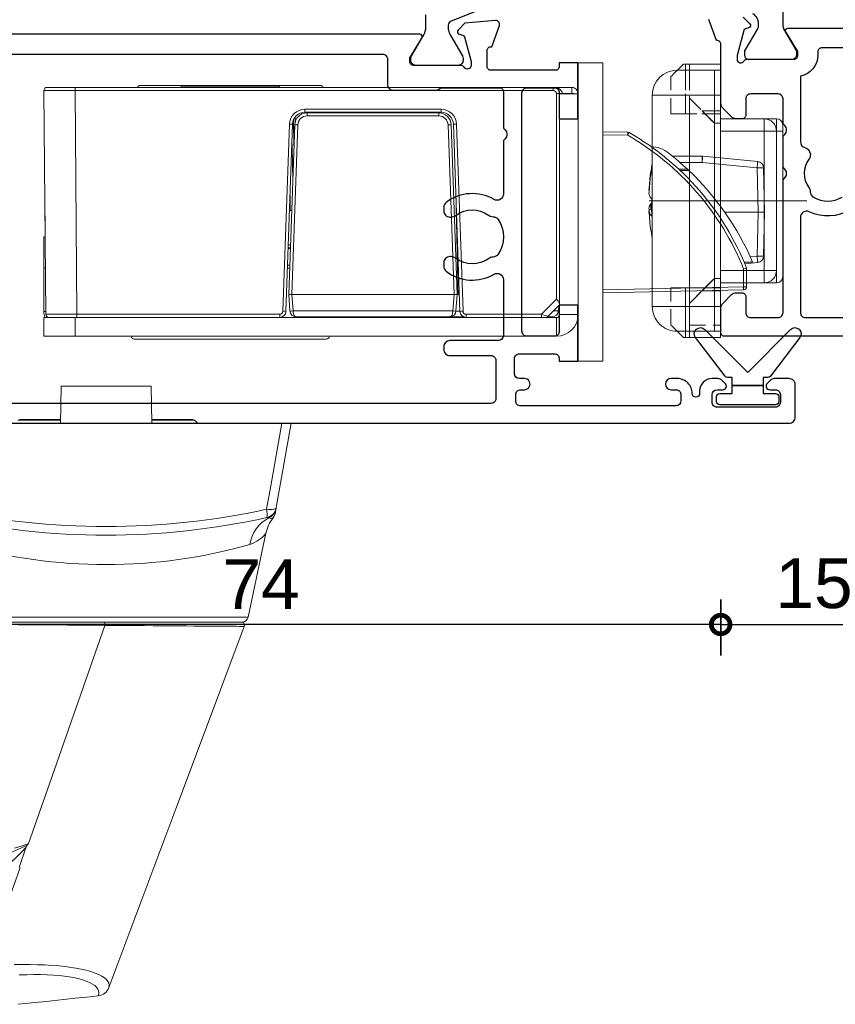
# Model space of a CAD drawing. Header units: millimetres. Extents: x 80 to 17288, y -2623 to 7492.
# Tile 76 of 125: x 8925 to 8991, y 6081 to 6161. Entities that reach past the tile are written whole.
import ezdxf

# ---------------------------------------------------------------- set-up
doc = ezdxf.new("R2010")
doc.units = ezdxf.units.MM
doc.linetypes.add('TH50 BF Type 5$0$CENTERX2', pattern=[20.32, 12.7, -2.54, 2.54, -2.54])
doc.linetypes.add('TH50 BF Type 5$0$HIDDEN', pattern=[1.905, 1.27, -0.635])
for name, color, linetype in [('Extrusion', 2, 'Continuous'), ('Gussets', 1, 'Continuous'), ('polyamide', 6, 'Continuous')]:
    doc.layers.add(name, color=color, linetype=linetype)
doc.layers.add('UNO-Dark Grey', color=7, linetype='Continuous', lineweight=13, true_color=0x44474e)
doc.styles.add('UNO Text', font='arial.ttf')
doc.dimstyles.new('UNO', dxfattribs={"dimtxt": 2, "dimasz": 1.5, "dimexe": 1.25, "dimexo": 0.625, "dimtad": 1, "dimdec": 1, "dimzin": 9, "dimtxsty": 'UNO Text', "dimblk": 'DOTSMALL', "dimcen": 2.5, "dimadec": 0, "dimazin": 0, "dimtfac": 1, "dimtdec": 1, "dimtmove": 0, "dimatfit": 3, "dimfxl": 1, "dimfxlon": 1, "dimarcsym": 0})

# ---------------------------------------------------------------- blocks, each defined once
blk = doc.blocks.new('HD Handle')
at = {"color": 7, "linetype": 'Continuous'}
for p, q in [((0, -14.146), (0, 14.146)), ((16, 11.068), (16, 0.09)), ((16, -10.945), (16, 10.945)), ((-0.3, 6.967), (-0.3, 3.672)), ((35.731, 6.982), (34.089, 6.436)), ((-3, 3.625), (0, 3.677)), ((-3, -3.625), (-3, 3.625)), ((16, 0.09), (16, -10.889)), ((16.256, 0.09), (16.256, 0.09)), ((45.395, -0.227), (31.019, -5.618)), ((0, -3.677), (-3, -3.625)), ((-0.3, -3.672), (-0.3, -6.967)), ((0, -7.35), (-0.241, -7.109)), ((15.604, -11.434), (8.836, -12.873)), ((0, -14.9), (6.786, -13.703)), ((0, -14.146), (0, -14.9))]:
    blk.add_line(p, q, dxfattribs=at)
at = {"color": 8, "linetype": 'Continuous'}
for p, q in [((15.604, 11.434), (15.604, -11.434)), ((-0.241, 3.673), (-0.241, 7.109)), ((-0.241, -7.109), (-0.241, -3.673))]:
    blk.add_line(p, q, dxfattribs=at)
at = {"color": 7, "linetype": 'Continuous'}
for points in [[(46.745, 7.084), (46.68, 6.461), (46.61, 5.797), (46.536, 5.093), (46.458, 4.349), (46.361, 3.433), (46.262, 2.492), (46.163, 1.548), (46.066, 0.623)], [(43.631, 9.671), (40.089, 8.431), (35.742, 6.91)], [(33.921, 6.324), (34.03, 6.409), (34.089, 6.436)], [(33.807, 6.232), (29.002, 4.551), (16.256, 0.09)], [(33.807, 6.232), (33.866, 6.271), (33.921, 6.324)], [(16, 0.09), (16.026, 0.09), (16.095, 0.09), (16.173, 0.09), (16.256, 0.09)], [(16.338, -11.123), (25.94, -7.522), (31.019, -5.618)], [(6.87, -13.689), (6.998, -13.666), (7.092, -13.649), (7.155, -13.638), (7.178, -13.634)]]:
    blk.add_lwpolyline(points, dxfattribs=at)
at = {"color": 8, "linetype": 'Continuous'}
for points in [[(34.17, 7.364), (34.01, 6.824), (33.807, 6.232)], [(16.256, 0.09), (16.251, 0.703), (16.247, 1.315), (16.242, 1.93), (16.237, 2.539), (16.232, 3.143), (16.228, 3.737), (16.223, 4.319), (16.219, 4.905), (16.215, 5.476), (16.21, 6.028), (16.207, 6.547), (16.203, 7.046)], [(43.551, 7.403), (43.544, 6.764), (43.547, 6.138), (43.56, 5.523), (43.583, 4.925), (43.617, 4.346), (43.662, 3.793), (43.717, 3.268), (43.775, 2.825), (43.84, 2.408), (43.914, 2.017), (44.009, 1.6), (44.113, 1.222), (44.227, 0.885), (44.349, 0.59), (44.479, 0.34), (44.614, 0.137), (44.755, -0.023), (44.902, -0.14), (45.054, -0.214), (45.209, -0.245), (45.395, -0.227), (45.395, -0.227)], [(46.066, 0.623), (45.943, 0.595), (45.822, 0.585), (45.669, 0.608), (45.521, 0.672), (45.378, 0.774), (45.242, 0.917), (45.113, 1.101), (44.991, 1.326), (44.879, 1.593), (44.775, 1.899), (44.682, 2.243), (44.6, 2.623), (44.538, 2.979), (44.485, 3.359), (44.441, 3.762), (44.403, 4.24), (44.376, 4.745), (44.36, 5.272), (44.355, 5.816), (44.362, 6.375), (44.381, 6.997)], [(16.338, -11.123), (16.338, -11.123), (16.338, -11.097), (16.337, -11.02), (16.337, -10.892), (16.336, -10.715), (16.334, -10.49), (16.333, -10.215), (16.331, -9.892), (16.328, -9.524), (16.325, -9.113), (16.322, -8.661), (16.319, -8.169), (16.315, -7.637), (16.311, -7.069), (16.307, -6.47), (16.302, -5.843), (16.298, -5.188), (16.292, -4.507), (16.287, -3.805), (16.281, -3.085), (16.276, -2.353), (16.272, -1.863), (16.267, -1.216), (16.262, -0.564), (16.256, 0.09), (16.256, 0.09)], [(6.922, -12.914), (5.031, -13.251), (0, -14.146)], [(6.786, -13.703), (6.821, -13.688), (6.852, -13.656), (6.879, -13.608), (6.901, -13.544), (6.919, -13.466), (6.93, -13.375), (6.937, -13.272), (6.937, -13.16), (6.932, -13.04), (6.922, -12.914)], [(7.613, -13.095), (7.586, -13.02), (7.589, -12.934)]]:
    blk.add_lwpolyline(points, dxfattribs=at)
for centre, radius, start, end in [((15.849, 15.581), 20.305, 332.87775, 356.73806), ((24.935, 17.008), 13.985, 310.8887, 347.59447), ((-52.495, 0), 60.804, 347.73742, 12.26258), ((-30.64, 0), 42.009, 343.99024, 16.00976), ((10.093, -14.337), 2.774, 97.32564, 153.38478), ((7.267, -10.811), 2.591, 307.26469, 342.58267), ((6.697, -12.71), 0.994, 280.04755, 337.22805), ((7.29, -11.759), 1.212, 252.3093, 284.28542), ((7.217, -13.272), 0.434, 337.45332, 24.17989)]:
    blk.add_arc(centre, radius, start, end, dxfattribs=at)
at = {"color": 7, "linetype": 'Continuous'}
for centre, radius, start, end in [((-51.003, 0), 60.003, 347.5517, 12.4483), ((45.039, 0.743), 1.033, 290.14668, 353.29194), ((-0.1, -6.967), 0.2, 180, 225), ((15.5, -10.945), 0.5, 282, 0), ((16.25, -10.889), 0.25, 179.99981, 290.5563), ((6.613, -12.719), 1, 280, 347.55111), ((7.004, -12.65), 1, 280, 307.86885), ((9.46, -15.807), 3, 102, 127.86885)]:
    blk.add_arc(centre, radius, start, end, dxfattribs=at)
blk = doc.blocks.new('_DotSmall')
at = {"color": 0, "linetype": 'ByBlock', "const_width": 0.5}
blk.add_lwpolyline([(-0.0625, 0, 1), (0.0625, 0, 1)], format="xyb", close=True, dxfattribs=at)
blk = doc.blocks.new('*D299')
at = {"color": 0, "lineweight": -2, "transparency": 16777216}
for p, q in [((8907.691, 6113.939), (8907.691, 6109.439)), ((8981.681, 6113.939), (8981.681, 6109.439)), ((8981.681, 6111.939), (8907.691, 6111.939))]:
    blk.add_line(p, q, dxfattribs=at)
at = {"layer": 'Defpoints', "color": 0, "transparency": 16777216}
for p in [(8981.681, 6159.578), (8907.691, 6148.185), (8907.691, 6111.939)]:
    blk.add_point(p, dxfattribs=at)
at = {"color": 0, "lineweight": -2, "transparency": 16777216, "xscale": 3, "yscale": 3, "zscale": 3, "rotation": 180}
blk.add_blockref('_DotSmall', (8907.691, 6111.939), dxfattribs=at)
at = {"color": 0, "lineweight": -2, "transparency": 16777216, "xscale": 3, "yscale": 3, "zscale": 3}
blk.add_blockref('_DotSmall', (8981.681, 6111.939), dxfattribs=at)
at = {"color": 0, "transparency": 16777216, "insert": (8944.686, 6115.189), "char_height": 4, "attachment_point": 5, "style": 'UNO Text'}
blk.add_mtext('74', dxfattribs=at)
blk = doc.blocks.new('422101')
at = {"layer": 'Extrusion'}
for points in [[(25.682, -13.2), (25.141, -12.659, 0.57735), (24.807, -12.748), (24.733, -13.025, -0.267949), (24.591, -13.167), (22.6, -13.7), (22.3, -13.7, -0.767329), (22.15, -13.14, 0.290602), (22.3, -12.85), (22.3, -9.1, -0.414214), (22.6, -8.8), (22.816, -8.8, -0.137872), (22.972, -8.844), (24.496, -9.774, 0.585524), (24.8, -9.604), (24.8, 9.603, 0.585524)], [(0, 14.7), (0, -14.7, 0.414214), (0.3, -15), (2.293, -15, 0.198912), (2.646, -14.854), (3.354, -14.147, 0.198912), (3.5, -13.793), (3.5, -13.3, 0.414214), (3.2, -13), (1.9, -13, -0.414214), (1.5, -12.6), (1.5, -10.4, -0.414214), (1.9, -10), (12.6, -10), (12.746, -9.854, -0.414214), (13.454, -9.854), (13.6, -10), (16.1, -10), (16.246, -9.854, -0.414214), (16.954, -9.854), (17.1, -10), (19.1, -10, -0.414214), (19.5, -10.4), (19.5, -12.6, -0.414214), (19.1, -13), (17.8, -13, 0.414214), (17.5, -13.3), (17.5, -13.793, 0.198912), (17.646, -14.147), (18.354, -14.854, 0.198912), (18.707, -15), (23.5, -15, -0.414277), (23.8, -15.3), (23.8, -15.364), (25.497, -15.982, 0.548619)], [(10.177, -4.624, 0.253907), (10.018, -7.883, -0.552604), (9.568, -8.6), (1.9, -8.6, -0.414214), (1.5, -8.2), (1.5, 8.2, -0.414214)], [(23.2, -0.849), (23.2, -6.9, -0.414214), (22.9, -7.2), (22.6, -7.2, 0.363159), (20.927, -8.6), (15.664, -8.6, -0.336333), (15.182, -8.235, 0.528125), (14.243, -7.918, -0.330962), (11.977, -7.932, 0.14398), (11.616, -7.802, -0.245791), (11.203, -7.553, -0.280014), (11.203, -5.247, -0.245791)]]:
    blk.add_lwpolyline(points, format="xyb", dxfattribs=at)
at = {"layer": 'polyamide'}
blk.add_lwpolyline([(25.979, -12.458, 0.258618), (25.131, -11.988), (25, -11.988, 0.131652), (24.75, -12.055), (22.961, -13.088), (22.6, -13.088, -0.414214), (22.3, -12.788), (22.3, -9.288, -0.414214), (22.7, -8.888), (22.934, -8.888, -0.131652), (22.984, -8.901), (24.75, -9.921, 0.131652), (25, -9.988), (26.475, -9.988, -0.258618)], format="xyb", dxfattribs=at)
blk = doc.blocks.new('*D295')
at = {"color": 0, "lineweight": -2, "transparency": 16777216}
for p, q in [((8981.691, 6113.939), (8981.691, 6109.439)), ((8996.703, 6113.939), (8996.703, 6109.439)), ((8981.691, 6111.939), (8996.703, 6111.939))]:
    blk.add_line(p, q, dxfattribs=at)
at = {"layer": 'Defpoints', "color": 0, "transparency": 16777216}
for p in [(8981.691, 6136.886), (8996.703, 6136.886), (8996.703, 6111.939)]:
    blk.add_point(p, dxfattribs=at)
at = {"color": 0, "lineweight": -2, "transparency": 16777216, "xscale": 3, "yscale": 3, "zscale": 3, "rotation": 180}
blk.add_blockref('_DotSmall', (8981.691, 6111.939), dxfattribs=at)
at = {"color": 0, "lineweight": -2, "transparency": 16777216, "xscale": 3, "yscale": 3, "zscale": 3}
blk.add_blockref('_DotSmall', (8996.703, 6111.939), dxfattribs=at)
at = {"color": 0, "transparency": 16777216, "insert": (8989.197, 6115.231), "char_height": 4, "attachment_point": 5, "style": 'UNO Text'}
blk.add_mtext('15', dxfattribs=at)
blk = doc.blocks.new('HD Lock')
at = {"color": 7, "linetype": 'Continuous'}
for p, q in [((0, 12), (0, -12)), ((2, 12), (0, 12)), ((2, 12), (2, -12)), ((-43, 8.5), (-43, 10)), ((-43, 10), (-40.5, 10)), ((-40.5, 10), (-1.75, 10)), ((-35.731, 10.224), (-30.432, 10.224)), ((-30.432, 10.224), (-20.269, 10.224)), ((-40.5, 8.5), (-43, 8.5)), ((-43, 4.5), (-43, 8)), ((-42.998, -9.773), (-42.841, 8.227)), ((-42.591, 8.475), (-40.341, 8.475)), ((-41.609, 8.5), (-41.61, 8.475)), ((-40.5, 8.5), (-1.75, 8.5)), ((-40.341, 8.475), (-24.017, 8.475)), ((-38.61, 8.475), (-38.611, 8.5)), ((-31.75, 8.5), (-31.75, 8.475)), ((-24.25, 8.475), (-24.25, 8.5)), ((-23.517, 7.992), (-22.991, -7.06)), ((-23.29, 6.625), (-23.197, 7.96)), ((-22.698, 8.425), (-10.332, 8.425)), ((-10.332, 8.425), (-9.231, 8.425)), ((-10.039, -7.06), (-9.513, 7.992)), ((-9.833, 7.96), (-9.74, 6.625)), ((-9.014, 8.475), (-2.955, 8.475)), ((-8.899, 8.5), (-8.9, 8.475)), ((-5.9, 8.475), (-5.901, 8.5)), ((-2.604, 8.475), (-2.955, 8.475)), ((-2.454, 8.425), (-2.082, 8.425)), ((-2.427, 8.402), (-1.5, 7.475)), ((-1.583, 7.96), (-1.553, 7.528)), ((-1.5, -9.5), (-1.5, 8.25)), ((-0.022, 8.526), (0, 8.526)), ((0, 8.526), (0, -9.525)), ((-22.814, -7.01), (-23.29, 6.625)), ((-23.041, 6.625), (-23.04, 6.625)), ((-23.04, 6.625), (-9.99, 6.625)), ((-9.74, 6.625), (-10.216, -7.01)), ((-9.99, 6.625), (-9.989, 6.625)), ((-9.66, 6.564), (-9.742, 6.564)), ((-9.561, 6.625), (-9.74, 6.625)), ((2, 6.513), (13.318, 6.266)), ((13.562, 6.016), (13.562, 4.525)), ((-43, 4.5), (-42.873, 4.5)), ((-43, 2), (-43, 4.5)), ((-23.217, 4.524), (-23.396, 4.524)), ((14.047, 4.034), (13.357, 4.028)), ((13.413, 4.159), (14.454, 4.055)), ((14.923, 3.549), (15, 0)), ((-23.34, 2.924), (-23.161, 2.924)), ((-23.338, 2.875), (-23.159, 2.875)), ((-43, 2), (-42.895, 2)), ((-42.904, 0.933), (-42.932, -0.326)), ((11.787, 0), (14.48, 0)), ((15, 0), (14.48, 0)), ((15, 0), (14.923, -3.549)), ((-42.932, -0.326), (-42.92, -0.866)), ((-42.932, -0.326), (-42.915, -0.326)), ((-23.233, -0.125), (-23.168, -0.125)), ((-23.168, -0.125), (-23.054, -0.125)), ((9.974, -4.5), (7.59, -4.5)), ((14.454, -4.055), (10.026, -4.497)), ((-22.909, -7.423), (-22.867, -5.488)), ((3.998, -6.42), (2, -6.463)), ((-22.772, -7.263), (-22.765, -7.659)), ((-21.992, -8.025), (-11.038, -8.025)), ((-11.216, -7.975), (-21.814, -7.975)), ((0, -9.5), (-1.5, -9.5)), ((-1.5, -9.5), (-1.5, -9.525)), ((-0.011, -9.5), (-0.011, -9.514)), ((-40.498, -10.025), (-42.748, -10.025)), ((-2, -10.025), (-40.498, -10.025)), ((-20.75, -10.176), (-35.25, -10.176)), ((-31.95, -10.025), (-31.95, -10.125)), ((-25.209, -10.125), (-31.95, -10.125)), ((-24.05, -10.125), (-25.209, -10.125)), ((-24.05, -10.125), (-24.05, -10.025)), ((-0.511, -10.025), (-2, -10.025)), ((-0.5, -10.025), (-0.511, -10.025)), ((2, -12), (0, -12))]:
    blk.add_line(p, q, dxfattribs=at)
at = {"color": 8, "linetype": 'Continuous'}
for p, q in [((-40.5, 10), (-40.5, 8.5)), ((-1.75, 8.5), (-1.75, 10)), ((-42.843, 8), (-43, 8)), ((-40.341, 8.227), (-40.498, -9.773)), ((-40.341, 8.227), (-40.341, 8.475)), ((-24.017, 8.227), (-40.341, 8.227)), ((-35.076, 8.5), (-35.076, 8.475)), ((-33.581, 8.5), (-33.581, 8.475)), ((-24.017, 8.227), (-24.017, 8.475)), ((-23.241, -7.066), (-23.767, 7.986)), ((-22.947, 7.96), (-23.041, 6.625)), ((-10.083, 7.96), (-22.947, 7.96)), ((-20.23, 8.425), (-20.161, 8.5)), ((-16.1, 8.5), (-16.1, 8.425)), ((-14.1, 8.5), (-14.1, 8.425)), ((-9.989, 6.625), (-10.083, 7.96)), ((-9.263, 7.986), (-9.789, -7.066)), ((-9.014, 8.227), (-9.014, 8.475)), ((-2.955, 8.227), (-9.014, 8.227)), ((-2.955, 8.227), (-2.955, 8.475)), ((-1.75, 7.022), (-2.955, 8.227)), ((-2.27, 8.5), (-2.3, 8.491)), ((-1.583, 7.96), (-1.985, 7.96)), ((-1.5, 8.078), (-1.607, 8.082)), ((-1.5, 8.25), (0, 8.25)), ((-23.04, 6.625), (-22.564, -7.006)), ((-10.466, -7.006), (-9.99, 6.625)), ((-9.66, 6.554), (-9.742, 6.554)), ((-9.563, 6.568), (-9.66, 6.554)), ((-9.66, 6.564), (-9.66, 6.554)), ((-1.75, -9.523), (-1.75, 7.022)), ((-9.85, -1.65), (-9.692, 5.592)), ((-9.692, 5.592), (-9.776, 5.592)), ((13.318, 6.016), (2, 6.263)), ((13.318, 4.573), (13.318, 6.016)), ((13.318, 6.016), (13.562, 6.016)), ((-23.208, 4.279), (-23.387, 4.279)), ((14.403, 3.549), (13.856, 3.604)), ((14.48, 0), (14.403, 3.549)), ((-23.15, 2.629), (-23.33, 2.629)), ((14.403, -3.549), (14.48, 0)), ((8.805, -3.437), (8.103, -3.434)), ((8.194, -3.349), (8.895, -3.352)), ((9.974, -3.991), (14.403, -3.549)), ((8.193, -3.991), (9.974, -3.991)), ((9.974, -4.5), (9.974, -3.991)), ((-22.874, -5.29), (-22.92, -7.398)), ((2, -6.213), (3.998, -6.17)), ((-22.262, -7.87), (-22.259, -7.989)), ((-21.814, -7.729), (-11.216, -7.729)), ((-21.814, -7.975), (-21.814, -7.729)), ((-11.216, -7.975), (-11.216, -7.729)), ((-21.992, -8.273), (-21.992, -8.025)), ((-11.038, -8.273), (-21.992, -8.273)), ((-11.038, -8.273), (-11.038, -8.025)), ((-1.25, -9.5), (-1.25, -9.525)), ((-0.511, -9.525), (-0.512, -9.5)), ((-40.498, -10.025), (-40.498, -9.773)), ((-40.498, -9.773), (-2, -9.773)), ((-2, -10.025), (-2, -9.773)), ((-1.5, -9.525), (-1.25, -9.525)), ((-1.25, -9.525), (-0.511, -9.525)), ((-0.511, -10.025), (-0.511, -9.525)), ((-0.5, -10.025), (-0.5, -10.025))]:
    blk.add_line(p, q, dxfattribs=at)
for points in [[(-40.341, 8.227), (-40.537, 8.227), (-40.732, 8.227), (-40.924, 8.228), (-41.113, 8.228), (-41.297, 8.228), (-41.476, 8.228), (-41.647, 8.228), (-41.81, 8.228), (-41.964, 8.228), (-42.109, 8.228), (-42.242, 8.228), (-42.363, 8.228), (-42.472, 8.228), (-42.568, 8.228), (-42.65, 8.228), (-42.718, 8.228), (-42.772, 8.228), (-42.81, 8.227), (-42.833, 8.227), (-42.841, 8.227)], [(-37.574, 8.5), (-37.576, 8.5), (-37.639, 8.481), (-37.645, 8.475)], [(-22.698, 8.425), (-22.739, 8.418), (-22.78, 8.397), (-22.818, 8.364), (-22.853, 8.318), (-22.883, 8.261), (-22.908, 8.195), (-22.928, 8.121), (-22.941, 8.042), (-22.947, 7.96)], [(-19.851, 8.5), (-19.948, 8.466), (-20.043, 8.425)], [(-10.083, 7.96), (-10.089, 8.042), (-10.102, 8.121), (-10.122, 8.195), (-10.147, 8.261), (-10.177, 8.318), (-10.212, 8.364), (-10.25, 8.397), (-10.291, 8.418), (-10.332, 8.425)], [(-9.692, 5.592), (-9.688, 5.726), (-9.683, 5.857), (-9.679, 5.984), (-9.675, 6.103), (-9.672, 6.212), (-9.668, 6.31), (-9.666, 6.395), (-9.663, 6.464), (-9.662, 6.518), (-9.66, 6.554)], [(-9.597, 5.59), (-9.605, 5.59), (-9.692, 5.592)], [(-23.191, -1.35), (-23.178, -0.69), (-23.168, -0.125)], [(-22.97, -2.525), (-23.026, -5.257), (-23.037, -5.757)], [(-42.998, -9.773), (-42.99, -9.773), (-42.967, -9.773), (-42.929, -9.772), (-42.875, -9.772), (-42.808, -9.772), (-42.725, -9.772), (-42.629, -9.772), (-42.52, -9.772), (-42.399, -9.772), (-42.266, -9.772), (-42.121, -9.772), (-41.967, -9.772), (-41.804, -9.772), (-41.633, -9.772), (-41.455, -9.772), (-41.27, -9.772), (-41.081, -9.772), (-40.889, -9.773), (-40.694, -9.773), (-40.498, -9.773)], [(-0.011, -9.514), (-0.019, -9.514), (-0.041, -9.515), (-0.078, -9.516), (-0.128, -9.517), (-0.19, -9.518), (-0.261, -9.52), (-0.34, -9.521), (-0.424, -9.523), (-0.511, -9.525)], [(0, -9.525), (-0.008, -9.523), (-0.011, -9.523)]]:
    blk.add_lwpolyline(points, dxfattribs=at)
at = {"color": 7, "linetype": 'Continuous'}
for points in [[(-11.858, 8.425), (-11.811, 8.442), (-11.668, 8.5)], [(-9.563, 6.576), (-9.609, 6.567), (-9.661, 6.566)]]:
    blk.add_lwpolyline(points, dxfattribs=at)
for centre, radius, start, end in [((-35.731, 9.974), 0.25, 90, 174.03044), ((-20.269, 9.974), 0.25, 5.96956, 90), ((-1.75, 8.25), 1.75, 0, 90), ((-41, 8), 2, 165.52249, 180), ((-42.591, 8.225), 0.25, 90, 179.5), ((-37.585, 8.315), 0.185, 86.66874, 120.30217), ((-32.831, 8.25), 0.25, 64.15807, 90), ((-24.017, 7.975), 0.5, 2.00001, 89.99982), ((-22.698, 7.925), 0.5, 89.9998, 176.00025), ((-16.332, 8.274), 0.25, 37.15692, 64.68893), ((-10.332, 7.925), 0.5, 4.0001, 90.00008), ((-9.014, 7.975), 0.5, 90.00021, 177.99995), ((-2.604, 8.225), 0.25, 45, 90), ((-2.389, 7.798), 0.702, 62.88742, 91.26189), ((-2.082, 7.925), 0.5, 3.99933, 90.00084), ((-1.75, 8.25), 0.25, 0, 90), ((-2.328, 7.691), 0.884, 310.87546, 339.59555), ((-23.165, 3.666), 2.961, 87.58737, 92.41434), ((-9.865, 3.667), 2.961, 87.58561, 92.41267), ((13.312, 6.016), 0.25, 0, 88.75), ((-6.874, 12.671), 22, 299.97448, 338.26705), ((-6.613, 12.956), 22.505, 313.55829, 336.64264), ((9.656, -14.676), 19.594, 78.50117, 79.22998), ((14.403, 3.538), 0.52, 1.25, 84.3), ((-6.609, 12.953), 22.499, 308.15841, 313.2418), ((-6.362, 12.693), 22.141, 313.23868, 313.55791), ((14.403, -3.538), 0.52, 275.7, 358.75), ((5.748, -2.773), 2.5, 272.53706, 308.15859), ((9.974, -3.98), 0.52, 270, 275.7), ((-21.992, -7.025), 1, 181.99993, 270.00013), ((-21.814, -6.975), 1, 182.00008, 269.99997), ((-11.216, -6.975), 1, 270.00009, 357.99996), ((-11.038, -7.025), 1, 269.99987, 358.00007), ((3.993, -6.17), 0.25, 271.25, 299.97445), ((-42.748, -9.775), 0.25, 179.5, 270), ((-35.25, -9.926), 0.25, 203.32836, 270), ((-20.75, -9.926), 0.25, 270, 336.67164), ((-2, -9.525), 0.5, 270.0003, 359.99949), ((-0.511, -9.525), 0.5, 270, 1.25), ((-0.5, -9.525), 0.5, 270, 0)]:
    blk.add_arc(centre, radius, start, end, dxfattribs=at)
at = {"color": 8, "linetype": 'Continuous'}
for centre, radius, start, end in [((-24.017, 7.977), 0.25, 2.00086, 89.99898), ((-23.454, 0.824), 7.169, 90.50096, 92.49863), ((-23.072, 7.061), 0.908, 82.10316, 97.89684), ((-19.879, 8.284), 0.241, 35.62072, 63.28866), ((-19.07, 8.374), 0.229, 146.57049, 167.09211), ((-16.216, 8.375), 0.227, 146.52546, 166.65635), ((-16.368, 8.275), 0.249, 37.06508, 64.60649), ((-9.958, 7.061), 0.908, 82.10325, 97.89675), ((-9.613, 6.607), 1.371, 85.8616, 99.25886), ((-9.576, 0.824), 7.169, 87.50136, 89.49904), ((-9.014, 7.977), 0.25, 90.00078, 177.99939), ((14.354, -43.246), 54.305, 107.99917, 108.58606), ((-2.408, 8.287), 0.213, 40.36411, 88.98314), ((10.45, 6.141), 2.87, 357.50463, 2.49537), ((-6.869, 12.671), 21.75, 299.97446, 338.14099), ((74.821, -2.361), 60.707, 173.93292, 174.41306), ((14.663, -2.657), 6.212, 87.60168, 92.39832), ((14.663, 2.657), 6.212, 267.60168, 272.39832), ((74.831, 2.362), 60.717, 185.58701, 186.06706), ((70.402, 1.92), 60.717, 185.58701, 186.06706), ((1.135, -6.295), 2.866, 357.50097, 2.49903), ((1.201, -7.854), 3.265, 26.70946, 31.05104), ((-22.929, -14.223), 7.164, 90.50069, 92.49976), ((-21.992, -7.023), 1.25, 182.00005, 269.99996), ((-22.752, -3.424), 3.586, 269.0038, 272.99675), ((-21.814, -6.979), 0.75, 182.00019, 269.9998), ((-11.216, -6.979), 0.75, 269.99985, 358.0003), ((-11.038, -7.023), 1.25, 270.00009, 357.9999), ((-10.278, -3.424), 3.587, 267.00332, 270.99613), ((-10.101, -14.223), 7.164, 87.50024, 89.49931), ((-2, -9.523), 0.25, 269.99995, 359.99962), ((-1.896, -9.369), 0.664, 260.98062, 346.39958), ((-1.687, -16.687), 7.165, 88.50045, 90.49981)]:
    blk.add_arc(centre, radius, start, end, dxfattribs=at)
blk = doc.blocks.new('H200')
at = {"linetype": 'TH50 BF Type 5$0$CENTERX2'}
blk.add_line((0, 1.936), (0, -12.72), dxfattribs=at)
at = {"linetype": 'Continuous'}
for p, q in [((-6.1, 0), (-5.6, 0)), ((-5.6, 0), (-5.117, 0)), ((-5.6, -0.5), (-5.6, 0)), ((-5.117, 0), (0.519, 0)), ((0.519, 0), (6.1, 0)), ((-6.6, -1.5), (-6.6, -0.5)), ((-5.6, -0.5), (-6.6, -0.5)), ((-5.6, -0.5), (5.6, -0.5)), ((-5.6, -0.5), (-5.6, -1.5)), ((6.6, -0.5), (5.6, -0.5)), ((5.6, -0.5), (5.6, -1.5)), ((6.6, -1.5), (6.6, -0.5)), ((-6.6, -2.5), (-6.6, -1.5)), ((-6.6, -1.5), (-5.6, -1.5)), ((-5.6, -1.5), (-5.6, -5)), ((5.6, -1.5), (-5.6, -1.5)), ((5.6, -1.5), (6.6, -1.5)), ((5.6, -5), (5.6, -1.5)), ((6.6, -1.5), (6.6, -2.5)), ((-6.6, -5), (-6.6, -2.5)), ((6.6, -2.5), (6.6, -5)), ((-11, -7.5), (-11, -5)), ((-11, -5), (-10.5, -5)), ((-10.5, -5.5), (-10.5, -5)), ((-10.5, -5), (-8.5, -5)), ((-10.5, -5.5), (-10.5, -8.5)), ((-10.5, -5.5), (-8.5, -5.5)), ((-5.6, -5), (-8.5, -5)), ((-8.5, -5), (-8.5, -5.5)), ((-8.5, -5.5), (8.5, -5.5)), ((-8.5, -10.5), (-8.5, -5.5)), ((8.5, -5), (5.6, -5)), ((8.5, -5), (10.5, -5)), ((8.5, -5.5), (8.5, -5)), ((8.5, -10.5), (8.5, -5.5)), ((8.5, -5.5), (10.5, -5.5)), ((10.5, -5), (11, -5)), ((10.5, -5), (10.5, -5.5)), ((10.5, -8.5), (10.5, -5.5)), ((11, -5), (11, -7.5)), ((-10.5, -7.5), (-11, -7.5)), ((-11, -7.5), (-11, -7.828)), ((-11, -8), (-11, -7.828)), ((-11, -7.828), (-10.5, -7.828)), ((11, -7.5), (10.5, -7.5)), ((10.5, -7.828), (11, -7.828)), ((11, -7.5), (11, -7.828)), ((11, -7.828), (11, -8)), ((8.5, -10.5), (-8.5, -10.5)), ((-2.97, -10.5), (-2.715, -10.558)), ((0.237, -10.56), (0.366, -10.614)), ((0.709, -10.615), (0.711, -10.614)), ((2.746, -10.55), (2.716, -10.554)), ((2.834, -10.532), (2.97, -10.5))]:
    blk.add_line(p, q, dxfattribs=at)
at = {"linetype": 'TH50 BF Type 5$0$HIDDEN'}
for p, q in [((-11, -5), (-11, -6.172)), ((-7, -5), (-11, -5)), ((-11, -6.172), (-11, -5)), ((-10, -5), (-11, -5)), ((-11, -5), (-11, -7.5)), ((-10.5, -5), (-10, -5)), ((-8.5, -5), (-10, -5)), ((-8.5, -5), (-8.5, -5.5)), ((-8.5, -5), (-7.25, -5)), ((-8.5, -5.5), (8.5, -5.5)), ((-8.5, -5.5), (-7.25, -5.5)), ((-6.25, -5.5), (-8.25, -7.5)), ((-7.25, -5), (-7.25, -5.5)), ((-7.25, -6.5), (-7.25, -5)), ((-7.25, -5), (-6.25, -5)), ((-6.25, -5), (-7.25, -5)), ((-7.25, -5.5), (7.25, -5.5)), ((-7.25, -5.5), (-7.25, -6.5)), ((-7, -5), (-7, -7.5)), ((-6, -5), (-7, -5)), ((-7, -6.172), (-7, -5)), ((-7, -5), (-7, -6.172)), ((-7, -5), (-6, -5)), ((-5.5, -5), (-6.5, -5)), ((-6.5, -5), (-5.5, -5)), ((-6.25, -5), (6.25, -5)), ((-6.25, -5), (-6.25, -5.5)), ((6, -5), (-6, -5)), ((5.5, -5), (-5.5, -5)), ((-5.5, -5), (-4.5, -5)), ((-4.5, -5), (4.5, -5)), ((4.5, -5), (5.5, -5)), ((6.5, -5), (5.5, -5)), ((5.5, -5), (6.5, -5)), ((7, -5), (6, -5)), ((6, -5), (7, -5)), ((6.25, -5), (7.25, -5)), ((7.25, -5), (6.25, -5)), ((6.25, -5.5), (6.25, -5)), ((8.25, -7.5), (6.25, -5.5)), ((7, -7.5), (7, -5)), ((7, -5), (7, -6.172)), ((11, -5), (7, -5)), ((7, -6.172), (7, -5)), ((7.25, -5), (7.25, -5.5)), ((7.25, -5), (8.5, -5)), ((7.25, -5), (7.25, -6.5)), ((7.25, -5.5), (8.5, -5.5)), ((7.25, -5.5), (7.25, -6.5)), ((8.5, -5), (8.5, -5.5)), ((10, -5), (8.5, -5)), ((10, -5), (10.5, -5)), ((11, -5), (10, -5)), ((10, -7.5), (10, -5)), ((11, -6.172), (11, -5)), ((11, -5), (11, -6.172)), ((11, -7.5), (11, -5)), ((-11, -6.5), (-11, -6.172)), ((-7, -6.5), (-7, -6.172)), ((7, -6.172), (7, -6.5)), ((11, -6.5), (11, -6.172)), ((-8.25, -7.5), (-7.25, -6.5)), ((7.25, -6.5), (8.25, -7.5)), ((-7, -7.5), (-11, -7.5)), ((-11, -7.828), (-11, -7.5)), ((-11, -7.5), (-10, -7.5)), ((-11, -7.828), (-11, -8)), ((-7, -7.828), (-11, -7.828)), ((-10, -7.5), (-10.5, -7.5)), ((-10.5, -7.828), (-7, -7.828)), ((10, -7.5), (-10, -7.5)), ((8.25, -7.5), (-8.25, -7.5)), ((-7, -7.5), (-6, -7.5)), ((-7, -7.5), (-7, -7.828)), ((-6, -7.5), (-7, -7.5)), ((-7, -7.828), (-7, -9)), ((-7, -9), (-7, -7.828)), ((-6.5, -7.5), (-5.5, -7.5)), ((-6.5, -7.5), (-5.5, -7.5)), ((6, -7.5), (-6, -7.5)), ((5.5, -7.5), (-5.5, -7.5)), ((-4.5, -7.5), (-5.5, -7.5)), ((-4.5, -7.5), (4.5, -7.5)), ((5.5, -7.5), (4.5, -7.5)), ((5.5, -7.5), (6.5, -7.5)), ((5.5, -7.5), (6.5, -7.5)), ((6, -7.5), (7, -7.5)), ((7, -7.5), (6, -7.5)), ((7, -7.828), (7, -7.5)), ((11, -7.5), (7, -7.5)), ((7, -9), (7, -7.828)), ((7, -7.828), (7, -9)), ((7, -7.828), (10.5, -7.828)), ((11, -7.828), (7, -7.828)), ((10.5, -7.5), (10, -7.5)), ((10, -7.5), (11, -7.5)), ((11, -7.828), (11, -7.5)), ((11, -8), (11, -7.828)), ((-7, -9), (-10, -9)), ((10, -9), (7, -9))]:
    blk.add_line(p, q, dxfattribs=at)
for points in [[(-6.25, -5.5), (-6.424, -5.674), (-6.592, -5.842), (-6.75, -6), (-6.893, -6.143), (-7.016, -6.266), (-7.116, -6.366), (-7.19, -6.44), (-7.225, -6.475), (-7.235, -6.485), (-7.25, -6.5)], [(-7.25, -6.5), (-7.231, -6.481), (-7.174, -6.424), (-7.081, -6.331), (-6.957, -6.207), (-6.806, -6.056), (-6.633, -5.883), (-6.445, -5.695), (-6.25, -5.5)], [(7.25, -6.5), (7.235, -6.485), (7.225, -6.475), (7.19, -6.44), (7.116, -6.366), (7.016, -6.266), (6.893, -6.143), (6.75, -6), (6.592, -5.842), (6.424, -5.674), (6.25, -5.5)], [(6.25, -5.5), (6.445, -5.695), (6.633, -5.883), (6.806, -6.056), (6.957, -6.207), (7.081, -6.331), (7.174, -6.424), (7.231, -6.481), (7.25, -6.5)], [(-11, -8), (-10.573, -8.427), (-10.258, -8.742), (-10.065, -8.935), (-10, -9)], [(-10, -9), (-10.065, -8.935), (-10.258, -8.742), (-10.5, -8.5)], [(10, -9), (10.065, -8.935), (10.258, -8.742), (10.573, -8.427), (11, -8)], [(10.5, -8.5), (10.258, -8.742), (10.065, -8.935), (10, -9)]]:
    blk.add_lwpolyline(points, dxfattribs=at)
at = {"linetype": 'Continuous'}
for points in [[(-10.5, -8.5), (-10.573, -8.427), (-11, -8)], [(11, -8), (10.573, -8.427), (10.5, -8.5)], [(-0.98, -10.764), (-2.072, -10.669), (-2.746, -10.55)], [(-2.716, -10.554), (-2.611, -10.568), (-2.459, -10.55)], [(-2.459, -10.55), (-1.858, -10.659), (-0.695, -10.764)], [(-0.516, -10.764), (-0.293, -10.669), (-0.155, -10.55)], [(-0.486, -10.762), (-0.487, -10.762), (-0.516, -10.764)], [(-0.155, -10.55), (0.54, -10.568), (1.232, -10.55)], [(0.516, -10.764), (0.293, -10.669), (0.155, -10.55)], [(0.695, -10.764), (0.701, -10.762), (0.706, -10.754), (0.711, -10.74), (0.715, -10.722), (0.719, -10.699), (0.72, -10.682)], [(0.706, -10.615), (0.705, -10.628), (0.72, -10.681), (0.744, -10.717), (0.772, -10.74), (0.798, -10.754), (0.822, -10.762), (0.838, -10.765), (0.847, -10.766), (0.857, -10.766), (0.885, -10.766), (0.934, -10.766), (0.988, -10.764), (0.994, -10.764)], [(0.863, -10.764), (0.861, -10.766), (0.876, -10.766), (0.906, -10.766), (0.948, -10.765), (0.98, -10.764)], [(1.232, -10.55), (1.107, -10.659), (0.863, -10.764)], [(0.98, -10.764), (2.072, -10.669), (2.746, -10.55)]]:
    blk.add_lwpolyline(points, dxfattribs=at)
for centre, radius, start, end in [((-6.1, -0.5), 0.5, 90, 180), ((6.1, -0.5), 0.5, 0, 90), ((-5.6, -1.5), 1, 90, 180), ((5.6, -1.5), 1, 0, 90), ((-8.5, -8.5), 2, 180, 270), ((8.5, -8.5), 2, 270, 0), ((-0.915, -10.29), 0.479, 262.16087, 283.89277), ((-0.606, -9.316), 1.45, 266.47391, 273.52609), ((-0.603, -9.617), 1.151, 265.65958, 275.82168), ((0.544, -4.156), 6.461, 268.42764, 271.57236), ((0.514, -10.617), 0.148, 179.1287, 259.17256), ((0.607, -9.392), 1.376, 264.95426, 273.94409), ((0.86, -10.615), 0.15, 179.89159, 271.05933), ((0.641, -0.775), 10, 281.98885, 282.66955)]:
    blk.add_arc(centre, radius, start, end, dxfattribs=at)
blk = doc.blocks.new('BACKSEAL1.5')
at = {"layer": 'Gussets'}
for points in [[(-0.35, -2.9), (0.3, -2.9), (0.3, -1.65), (0.3, -0.4), (-0.35, -0.4), (-0.35, -0.023, 0.233448), (-0.448, 0.175), (-3.546, 2.547, 0.936585), (-4.203, 1.796), (-0.75, -1.65), (-4.203, -5.096, 0.936585), (-3.546, -5.847), (-0.448, -3.475, 0.233448), (-0.35, -3.277)], [(1.6, 0.85), (1.2, 0.85, 0.414214), (0.95, 0.6), (0.95, -0.4), (0.3, -0.4), (0.3, -1.65), (0.3, -2.9), (0.95, -2.9), (0.95, -3.9, 0.414214), (1.2, -4.15), (1.6, -4.15, 0.414214), (1.85, -3.9), (1.85, -1.65), (1.85, 0.6, 0.414214)]]:
    blk.add_lwpolyline(points, format="xyb", close=True, dxfattribs=at)
blk = doc.blocks.new('522200')
at = {"layer": 'Extrusion'}
for points in [[(0, 79.7), (0, 0.5, 0.414249), (0.5, 0), (3.1, 0, 0.415107), (3.6, 0.5), (3.6, 1.67, 0.198912), (3.451, 2.02), (3.21, 2.261, 0.668195), (2.698, 2.049), (2.7, 1.602, -0.41534), (2.3, 1.2), (1.7, 1.2, -0.414214), (1.3, 1.6), (1.3, 6.3, -0.414214), (1.7, 6.7), (2.3, 6.7, -0.413964), (2.7, 6.3), (2.7, 5.849, 0.668179), (3.213, 5.637), (3.454, 5.878, 0.198912), (3.6, 6.232), (3.6, 6.7, 0.414008), (2.6, 7.7), (2.4, 7.7, -1), (2.4, 8.3, 0.414216), (3.6, 9.5), (3.6, 10, 1), (2.7, 10), (2.7, 9.6, -0.414214), (2.3, 9.2), (1.8, 9.2, -0.414213), (1.4, 9.6), (1.4, 22.1, -0.414214), (1.8, 22.5), (2.3, 22.5, -0.414224), (2.7, 22.1), (2.7, 21.8, 1.000011), (3.6, 21.8), (3.6, 22.2, -0.414196), (4, 22.6), (5.2, 22.6, -0.414214), (5.6, 22.2), (5.6, 19.4, -0.414214), (5.2, 19), (5, 19), (5, 17.5), (9.5, 17.5), (9.5, 19), (7.4, 19, -0.414214), (7, 19.4), (7, 21.6, -0.414214), (7.4, 22), (26.6, 22, -0.414214), (27, 21.6), (27, 19.4, -0.414214), (26.6, 19), (24.5, 19), (24.5, 17.5), (29, 17.5), (29, 19), (28.7, 19, -0.414214), (28.4, 19.3), (28.4, 24.5, -0.414214), (28.7, 24.8), (30, 24.8, -0.414214), (30.3, 24.5), (30.3, 24.436), (31.997, 23.818, 0.548619), (32.399, 24.126), (32.182, 26.6), (31.641, 27.141, 0.57735), (31.307, 27.052), (31.233, 26.775, -0.267949), (31.091, 26.634), (29.1, 26.1), (28.8, 26.1, -0.767327), (28.65, 26.66, 0.267949), (28.8, 26.92), (28.8, 30.73, -0.414214), (29.1, 31.03), (29.316, 31.03, -0.137872), (29.472, 30.986), (30.996, 30.056, 0.585524), (31.3, 30.227), (31.3, 74.603, 0.585524)], [(29.7, 71.6), (29.7, 33.23, -0.414214), (29.3, 32.83), (27.3, 32.83, 0.414214), (26.8, 32.33), (26.8, 28.964, 0.131652), (26.867, 28.714), (26.933, 28.6, -0.131652), (27, 28.35), (27, 23.8, -0.414214), (26.7, 23.5), (23.75, 23.5), (23.604, 23.354, -0.414214), (22.896, 23.354), (22.75, 23.5), (18.441, 23.5, -0.578263), (18.009, 24.251, 0.302535), (17.773, 28.102, 0.234673), (17.375, 28.3), (17.091, 28.3, 0.414214), (16.591, 27.8), (16.591, 27.727, 0.175091), (16.741, 27.311, -0.331343), (16.756, 24.708, 0.14918), (16.621, 24.322, -0.237824), (16.402, 23.929, -0.306676), (13.598, 23.929, -0.237824), (13.379, 24.322, 0.14918), (13.244, 24.708, -0.331332), (13.259, 27.311, 0.175481), (13.409, 27.728), (13.409, 27.8, 0.414214), (12.909, 28.3), (12.625, 28.3, 0.234674), (12.227, 28.102, 0.302535), (11.991, 24.251, -0.578265), (11.559, 23.5), (7.05, 23.5, -0.414213), (6.65, 23.9), (6.65, 27.8, 0.414214), (6.15, 28.3), (5.95, 28.3, 0.414214), (5.45, 27.8), (5.45, 24.5, -0.414214), (5.05, 24.1), (2, 24.1, -0.414214), (1.6, 24.5), (1.6, 73.1, -0.414214)]]:
    blk.add_lwpolyline(points, format="xyb", dxfattribs=at)
at = {"layer": 'polyamide'}
blk.add_lwpolyline([(33.311, 25.292), (32.316, 27.755, 0.305731), (32.038, 27.942), (31.861, 27.942, 0.131652), (31.261, 27.781), (29.554, 26.796, -0.131652), (29.354, 26.742), (29.2, 26.742, -0.414214), (28.8, 27.142), (28.8, 30.542, -0.414214), (29.2, 30.942), (29.354, 30.942, -0.131652), (29.554, 30.889), (31.261, 29.903, 0.131652), (31.861, 29.742), (32.868, 29.742, -0.305731)], format="xyb", dxfattribs=at)

msp = doc.modelspace()

# ---------------------------------------------------------------- block references
at = {"xscale": -1, "rotation": 270}
msp.add_blockref('422101', (8996.703, 6135.128), dxfattribs=at)
at = {"rotation": 90.00000000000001}
msp.add_blockref('522200', (8987.691, 6128.128), dxfattribs=at)
at = {"layer": 'Gussets', "xscale": -1, "rotation": 90}
msp.add_blockref('BACKSEAL1.5', (8982.211, 6131.473), dxfattribs=at)
at = {"layer": 'UNO-Dark Grey', "color": 7, "xscale": -1}
for name, p, rotation in [('HD Lock', (8970.21, 6145.128), 180), ('HD Handle', (8932.21, 6128.128), 90)]:
    msp.add_blockref(name, p, dxfattribs=dict(at, rotation=rotation))
at = {"layer": 'UNO-Dark Grey', "color": 7, "rotation": 270}
msp.add_blockref('H200', (8986.681, 6146.028), dxfattribs=at)

# ---------------------------------------------------------------- dimensions: what is measured, and where the dimension line sits
dim = msp.add_linear_dim(base=(8907.691, 6111.939), p1=(8981.681, 6159.578), p2=(8907.691, 6148.185), angle=180, dimstyle='UNO')
dim.commit()
dim.dimension.update_dxf_attribs({"geometry": '*D299', "text_midpoint": (8944.686, 6115.189)})
dim = msp.add_linear_dim(base=(8996.703, 6111.939), p1=(8981.691, 6136.886), p2=(8996.703, 6136.886), dimstyle='UNO')
dim.commit()
dim.dimension.update_dxf_attribs({"geometry": '*D295', "text_midpoint": (8989.197, 6115.231)})

doc.saveas('drawing.dxf')
